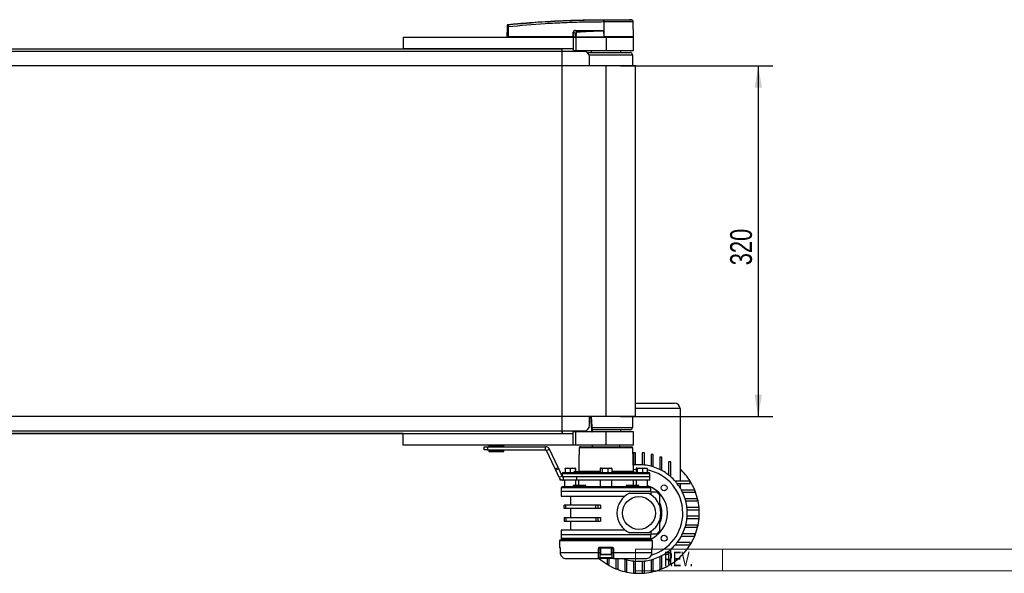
# Model space of a CAD drawing. Header units: millimetres. Extents: x 0 to 420, y 0 to 297.
# Tile 3 of 13: x 130 to 266, y 66 to 142. Entities that reach past the tile are written whole.
import ezdxf
from ezdxf.enums import TextEntityAlignment as Align

# ---------------------------------------------------------------- set-up
doc = ezdxf.new("R2010")
doc.units = ezdxf.units.MM
doc.layers.add('CARTIGLIO', color=140, linetype='Continuous')
doc.layers.add('QUOTE', color=174, linetype='Continuous')
doc.styles.add('SLDTEXTSTYLE0', font='TXT', dxfattribs={"width": 0.638298})
doc.styles.add('SLDTEXTSTYLE3', font='TXT', dxfattribs={"width": 0.75})
doc.dimstyles.new('SLDDIMSTYLE0', dxfattribs={"dimtxt": 3, "dimasz": 3, "dimexe": 0, "dimexo": 0.0625, "dimgap": 0.75, "dimtad": 1, "dimlfac": 6.621921, "dimrnd": 1e-09, "dimzin": 12, "dimdsep": 46, "dimtxsty": 'SLDTEXTSTYLE3', "dimsah": 1, "dimcen": 0.09, "dimadec": 0, "dimazin": 3, "dimtfac": 1, "dimtdec": 3, "dimtofl": 0, "dimtmove": 0, "dimatfit": 3, "dimfxl": 0, "dimfrac": 2, "dimtolj": 1, "dimtzin": 12, "dimarcsym": 0})

# ---------------------------------------------------------------- blocks, each defined once
blk = doc.blocks.new('SW_NOTE_0_27')
at = {"layer": 'CARTIGLIO', "color": 0, "insert": (2.34, 2.58), "char_height": 2, "attachment_point": 2, "style": 'SLDTEXTSTYLE0'}
blk.add_mtext('REV.', dxfattribs=at)
blk = doc.blocks.new('Cartiglio ALUSIC')
at = {"color": 161, "linetype": 'Continuous', "lineweight": 18}
for p, q in [((113.97, 151), (113.97, 154)), ((113.97, 154), (313.62, 154)), ((125.97, 154), (125.97, 151)), ((113.97, 151), (313.62, 151))]:
    blk.add_line(p, q, dxfattribs=at)
at = {"layer": 'CARTIGLIO', "color": 140}
blk.add_blockref('SW_NOTE_0_27', (117.57, 151.04), dxfattribs=at)
at = {"layer": 'CARTIGLIO', "color": 140, "style": 'SLDTEXTSTYLE0', "width": 0.638298}
for tag, height, p in [('AUTOATTR1', 3.5, (223.45, 133.7)), ('AUTOATTR2', 3.5, (221.93, 127.42)), ('AUTOATTR11', 3.5, (222.86, 121.41)), ('AUTOATTR8', 4, (219.24, 110)), ('AUTOATTR9', 4, (218.12, 100.42)), ('AUTOATTR0', 4, (249.03, 100.31))]:
    blk.add_attdef(tag, text='', height=height, dxfattribs=at).set_placement(p, align=Align.TOP_CENTER)
at = {"layer": 'CARTIGLIO', "color": 140}
for tag in ['AUTOATTR13', 'AUTOATTR12', 'AUTOATTR10', 'AUTOATTR7', 'AUTOATTR6', 'AUTOATTR5', 'AUTOATTR4', 'AUTOATTR3']:
    blk.add_attdef(tag, (0, 0), '', height=4, dxfattribs=at)
blk = doc.blocks.new('_D_2')
at = {"layer": 'QUOTE'}
for p, q in [((213.13, 135.74), (234.08, 135.74)), ((232.08, 135.74), (232.08, 87.42)), ((213.13, 87.42), (234.08, 87.42))]:
    blk.add_line(p, q, dxfattribs=at)
for points in [[(232.08, 135.74), (231.58, 132.74), (232.58, 132.74)], [(232.08, 87.42), (232.58, 90.42), (231.58, 90.42)]]:
    blk.add_solid(points, dxfattribs=at)
at = {"layer": 'QUOTE', "insert": (228.21, 108.26), "char_height": 3, "attachment_point": 1, "rotation": 90, "style": 'SLDTEXTSTYLE3'}
blk.add_mtext('320', dxfattribs=at)

msp = doc.modelspace()

# ---------------------------------------------------------------- linework, layer by layer
at = {"color": 7, "linetype": 'Continuous', "lineweight": 25}
for p, q in [((197.5368, 139.745), (197.5486, 141.0972)), ((197.6592, 141.0972), (197.6474, 139.745)), ((197.6589, 141.4172), (197.6588, 141.4171)), ((210.8117, 141.7673), (210.7872, 141.7673)), ((210.8117, 141.7673), (210.8102, 139.745)), ((210.8119, 142.0857), (210.8121, 142.0857)), ((214.6143, 142.0649), (214.3517, 142.0857)), ((214.902, 139.745), (214.8844, 141.7672)), ((183.1898, 139.6695), (183.1898, 138.0838)), ((183.1898, 139.6695), (206.5969, 139.6695)), ((197.5368, 139.745), (197.6474, 139.745)), ((197.6103, 139.745), (197.6116, 139.6695)), ((206.605, 139.745), (197.6474, 139.745)), ((197.653, 139.745), (197.6531, 139.6695)), ((206.5969, 139.6695), (206.5969, 138.0838)), ((206.5969, 139.6695), (206.9745, 139.6695)), ((206.605, 139.745), (206.6074, 140.3546)), ((206.6332, 139.745), (206.605, 139.745)), ((206.6109, 139.745), (206.611, 139.6695)), ((206.6356, 140.3546), (206.6332, 139.745)), ((206.6332, 139.745), (206.9699, 139.745)), ((206.9542, 140.189), (206.6356, 140.3546)), ((206.6854, 139.745), (206.6863, 139.6695)), ((206.937, 140.5627), (207.2025, 140.4247)), ((210.4809, 140.5627), (206.937, 140.5627)), ((206.9389, 140.6017), (210.4828, 140.6017)), ((206.9745, 139.6695), (206.9745, 137.8573)), ((206.9745, 139.6695), (211.1274, 139.6695)), ((206.9814, 139.745), (210.8095, 139.745)), ((207.0051, 139.745), (207.0057, 139.6695)), ((210.8022, 140.5836), (210.8022, 140.5752)), ((210.8022, 140.5752), (210.8095, 139.745)), ((210.8102, 139.745), (210.8095, 139.745)), ((214.902, 139.745), (210.8102, 139.745)), ((210.8133, 139.745), (210.8133, 139.6695)), ((211.1274, 139.6695), (211.1274, 137.8573)), ((211.1274, 139.6695), (214.9027, 139.6695)), ((214.8272, 139.6695), (214.8285, 139.745)), ((214.9027, 137.8573), (214.9027, 139.6695)), ((208.1071, 137.7063), (63.134, 137.7063)), ((88.0513, 138.0838), (183.1898, 138.0838)), ((206.5969, 138.0838), (183.1898, 138.0838)), ((205.0868, 137.7063), (205.0868, 138.0838)), ((206.5969, 138.0838), (206.5969, 137.8573)), ((206.5969, 137.8573), (206.9745, 137.8573)), ((206.9745, 137.8573), (211.1274, 137.8573)), ((208.5601, 137.5553), (214.4497, 137.5553)), ((208.7991, 137.2533), (214.8272, 137.2533)), ((208.8621, 135.7431), (208.8621, 136.9512)), ((209.0887, 137.8573), (209.0887, 137.5553)), ((211.1274, 137.8573), (214.9027, 137.8573)), ((213.166, 137.5553), (213.166, 137.8573)), ((214.8361, 135.7431), (214.8272, 137.2533)), ((211.1274, 135.7431), (60.1138, 135.7431)), ((211.1274, 87.4188), (211.1274, 135.7431)), ((215.2047, 135.7431), (211.1274, 135.7431)), ((215.2047, 87.4188), (215.2047, 135.7431)), ((215.2047, 89.2604), (220.5657, 89.2604)), ((221.3208, 88.5053), (215.2047, 88.5053)), ((221.3208, 88.5053), (221.3208, 78.5082)), ((211.1274, 87.4188), (60.1138, 87.4188)), ((208.8621, 86.2107), (208.8621, 87.4188)), ((209.2547, 85.3852), (209.1245, 87.425)), ((215.2047, 87.4188), (211.1274, 87.4188)), ((214.8272, 85.9087), (214.8361, 87.4188)), ((63.134, 85.4556), (208.1071, 85.4556)), ((205.0868, 85.4556), (205.0868, 85.0781)), ((206.4797, 85.4254), (205.0868, 85.4254)), ((206.4766, 85.4418), (206.4771, 85.4556)), ((206.5521, 85.3814), (206.5534, 85.4556)), ((206.6289, 85.4556), (206.6276, 85.3814)), ((206.6276, 85.3814), (206.6276, 85.3046)), ((206.6276, 85.3814), (209.1764, 85.3814)), ((209.1764, 85.3814), (209.1764, 85.3046)), ((209.2106, 85.9087), (214.8272, 85.9087)), ((214.4497, 85.6066), (209.2364, 85.6066)), ((213.166, 85.3046), (213.166, 85.6066)), ((183.1898, 85.0781), (88.0513, 85.0781)), ((183.1898, 83.4924), (183.1898, 85.0781)), ((183.1898, 85.0781), (206.5969, 85.0781)), ((206.553, 85.3685), (206.5536, 85.365)), ((206.5969, 85.0781), (206.5969, 85.3046)), ((206.9745, 85.3046), (206.5969, 85.3046)), ((206.5969, 83.4924), (206.5969, 85.0781)), ((206.9745, 83.4924), (206.9745, 85.3046)), ((211.1274, 85.3046), (206.9745, 85.3046)), ((211.1274, 83.4924), (211.1274, 85.3046)), ((214.9027, 85.3046), (211.1274, 85.3046)), ((214.9027, 83.4924), (214.9027, 85.3046)), ((206.5969, 83.4924), (183.1898, 83.4924)), ((189.0007, 83.4924), (189.0007, 83.4887)), ((190.2072, 83.4887), (190.2072, 83.4924)), ((194.3705, 82.8129), (194.3705, 83.2659)), ((194.3705, 83.2659), (194.8235, 83.2659)), ((194.8235, 82.8129), (194.3705, 82.8129)), ((194.8235, 83.2659), (194.8235, 82.8129)), ((194.8235, 83.2659), (202.8199, 83.2659)), ((194.8235, 82.8129), (202.8199, 82.8129)), ((194.9996, 83.4638), (194.9913, 83.3052)), ((194.9913, 83.3052), (197.0719, 83.3052)), ((194.9913, 82.7735), (194.9996, 82.615)), ((197.0719, 82.7735), (194.9913, 82.7735)), ((195.0163, 83.4638), (194.9996, 83.4638)), ((197.0636, 83.4638), (195.0163, 83.4638)), ((195.0378, 83.2735), (195.0214, 83.2735)), ((195.0214, 82.8053), (197.0418, 82.8053)), ((197.0418, 83.2735), (195.0378, 83.2735)), ((195.1104, 83.2735), (195.1104, 83.2659)), ((195.1104, 82.8129), (195.1104, 82.8053)), ((196.9528, 83.2659), (196.9528, 83.2735)), ((196.9528, 82.8053), (196.9528, 82.8129)), ((197.0719, 83.3052), (197.0636, 83.4638)), ((197.0636, 82.615), (197.0719, 82.7735)), ((202.8199, 82.8129), (202.8199, 83.2659)), ((202.9568, 82.7257), (203.3674, 82.9171)), ((204.123, 80.2247), (202.9568, 82.7257)), ((204.5336, 80.4161), (203.3674, 82.9171)), ((206.9745, 83.4924), (206.5969, 83.4924)), ((211.1274, 83.4924), (206.9745, 83.4924)), ((207.45, 83.0871), (207.4494, 83.0873)), ((214.8333, 83.0871), (207.45, 83.0871)), ((207.6317, 83.2652), (214.6521, 83.2652)), ((209.2397, 83.4924), (209.2397, 83.2652)), ((214.9027, 83.4924), (211.1274, 83.4924)), ((213.015, 83.2652), (213.015, 83.4924)), ((214.889, 79.8944), (214.8333, 83.0871)), ((194.9996, 82.615), (197.0636, 82.615)), ((195.046, 82.5864), (195.0298, 82.5864)), ((197.0335, 82.5864), (195.046, 82.5864)), ((207.4048, 82.1339), (207.3657, 79.8944)), ((207.4074, 82.1339), (207.4048, 82.1339)), ((207.437, 82.4306), (207.4364, 82.4308)), ((215.2047, 82.4002), (214.9027, 82.4002)), ((214.9027, 82.4002), (214.9027, 80.7304)), ((215.2047, 80.758), (215.2047, 82.4002)), ((216.4128, 82.4002), (216.1108, 82.4002)), ((216.1108, 82.4002), (216.1108, 80.758)), ((216.4128, 80.7304), (216.4128, 82.4002)), ((217.6209, 82.1993), (217.3189, 82.1993)), ((217.3189, 82.1993), (217.3189, 80.5625)), ((217.6209, 80.4768), (217.6209, 82.1993)), ((218.527, 81.8053), (218.527, 80.122)), ((218.829, 81.8053), (218.527, 81.8053)), ((218.829, 79.9678), (218.829, 81.8053)), ((204.123, 80.2247), (204.5336, 80.4161)), ((204.2093, 80.0398), (204.123, 80.2247)), ((204.6199, 80.2312), (204.2093, 80.0398)), ((204.6904, 79.008), (204.2093, 80.0398)), ((204.5336, 80.4161), (204.6199, 80.2312)), ((205.101, 79.1995), (204.6199, 80.2312)), ((205.8352, 80.3204), (205.4995, 80.2812)), ((205.4995, 80.2812), (205.4995, 79.7164)), ((205.5237, 80.3204), (205.8352, 80.3204)), ((206.171, 80.2812), (205.8352, 80.3204)), ((205.8352, 80.3204), (206.5309, 80.3204)), ((206.5309, 80.3204), (206.171, 80.2812)), ((206.171, 80.2812), (206.171, 79.7164)), ((206.8909, 80.2812), (206.5309, 80.3204)), ((206.5309, 80.3204), (206.9151, 80.3204)), ((206.8909, 80.2812), (206.8909, 79.7919)), ((206.9177, 80.32), (206.9164, 80.3204)), ((206.9394, 80.2812), (206.9394, 79.7919)), ((210.3392, 80.2812), (210.3392, 79.7164)), ((210.4304, 80.3204), (210.3931, 80.3068)), ((210.4304, 80.3204), (210.4658, 80.3204)), ((210.4658, 80.3204), (210.9864, 80.3204)), ((210.9864, 80.3204), (210.5923, 80.2812)), ((210.5923, 80.2812), (210.5923, 79.7164)), ((211.3805, 80.2812), (210.9864, 80.3204)), ((210.9864, 80.3204), (211.648, 80.3204)), ((211.648, 80.3204), (211.3805, 80.2812)), ((211.3805, 80.2812), (211.3805, 79.7164)), ((211.9155, 80.2812), (211.648, 80.3204)), ((211.648, 80.3204), (211.8243, 80.3204)), ((211.8616, 80.3068), (211.8243, 80.3204)), ((211.9155, 80.2812), (211.9155, 79.7164)), ((214.8745, 80.7271), (214.9027, 80.7304)), ((215.2829, 80.2812), (215.2829, 79.7164)), ((215.3473, 80.3204), (215.7879, 80.3204)), ((215.7879, 80.3204), (215.4117, 80.2812)), ((215.4117, 80.2812), (215.4117, 79.7164)), ((216.1641, 80.2812), (215.7879, 80.3204)), ((215.7879, 80.3204), (216.4759, 80.3204)), ((216.4759, 80.3204), (216.1641, 80.2812)), ((216.1641, 80.2812), (216.1641, 79.7164)), ((216.7877, 80.2812), (216.4759, 80.3204)), ((216.4759, 80.3204), (216.7323, 80.3204)), ((216.7414, 80.3171), (216.7323, 80.3204)), ((216.7877, 80.2812), (216.7877, 79.7164)), ((219.7351, 81.1862), (219.7351, 79.3754)), ((220.0372, 81.1862), (219.7351, 81.1862)), ((220.0372, 79.126), (220.0372, 81.1862)), ((205.101, 79.1995), (204.6904, 79.008)), ((204.8095, 78.6593), (204.8095, 78.8429)), ((204.9605, 78.6593), (204.8095, 78.6593)), ((204.9605, 78.7324), (204.9605, 78.6593)), ((205.2378, 78.6593), (204.9605, 78.6593)), ((205.0942, 79.5383), (205.0888, 79.2256)), ((217.1605, 79.5383), (205.0942, 79.5383)), ((205.2378, 79.1123), (205.2155, 79.1123)), ((205.2378, 79.1123), (205.2378, 78.6593)), ((207.0464, 79.1123), (205.2378, 79.1123)), ((207.0464, 78.6593), (205.2378, 78.6593)), ((205.2754, 79.7164), (216.9793, 79.7164)), ((205.4266, 78.6593), (205.4266, 77.7532)), ((206.7044, 79.7919), (206.7031, 79.7164)), ((206.7179, 79.7919), (206.7044, 79.7919)), ((206.7179, 79.7919), (206.717, 79.7164)), ((206.8566, 79.7919), (206.7179, 79.7919)), ((206.8566, 79.7919), (206.8556, 79.7164)), ((206.9072, 79.7919), (206.8566, 79.7919)), ((206.9072, 79.7919), (206.9077, 79.7164)), ((207.2695, 79.7919), (206.9072, 79.7919)), ((206.9669, 77.9042), (206.9669, 78.6593)), ((217.1679, 79.1123), (207.0429, 79.1123)), ((207.0464, 79.1123), (207.0464, 78.6593)), ((217.1679, 79.1123), (207.0464, 79.1123)), ((217.1679, 78.6593), (207.0464, 78.6593)), ((207.2842, 79.7919), (207.2829, 79.7164)), ((207.2959, 79.7919), (207.2949, 79.7164)), ((207.3613, 78.6593), (207.3613, 77.9042)), ((207.3657, 79.8944), (210.3392, 79.8944)), ((207.4071, 79.7919), (207.4057, 79.7164)), ((207.4206, 79.7919), (207.4071, 79.7919)), ((207.4206, 79.7919), (207.4197, 79.7164)), ((207.4677, 79.7919), (207.4206, 79.7919)), ((207.4677, 79.7919), (207.4667, 79.7164)), ((207.543, 79.7919), (207.4677, 79.7919)), ((207.543, 79.7919), (207.5442, 79.7164)), ((207.6481, 79.7919), (207.543, 79.7919)), ((207.6481, 79.7919), (207.6493, 79.7164)), ((207.6517, 79.7919), (207.6481, 79.7919)), ((207.6531, 79.7164), (207.6517, 79.7919)), ((208.3668, 79.7164), (208.3655, 79.7919)), ((210.3345, 78.6593), (210.3345, 77.7532)), ((211.9155, 79.8944), (214.889, 79.8944)), ((211.9202, 77.7532), (211.9202, 78.6593)), ((214.8934, 77.9042), (214.8934, 78.6593)), ((215.2878, 78.6593), (215.2878, 77.9042)), ((216.8281, 77.7532), (216.8281, 78.6593)), ((217.1679, 79.1123), (217.1605, 79.5383)), ((217.1679, 78.6593), (217.1679, 79.1123)), ((204.9735, 77.6022), (204.9735, 77.0736)), ((217.2812, 77.6022), (204.9735, 77.6022)), ((206.6284, 77.9042), (206.6284, 77.7532)), ((208.3651, 77.9042), (206.6284, 77.9042)), ((208.3651, 77.7532), (208.3651, 77.9042)), ((213.8896, 77.9042), (213.8896, 77.7532)), ((215.6263, 77.9042), (213.8896, 77.9042)), ((215.6263, 77.7532), (215.6263, 77.9042)), ((217.2812, 77.0736), (217.2812, 77.6022)), ((222.7151, 78.5082), (220.6549, 78.5082)), ((220.9043, 78.2062), (222.7151, 78.2062)), ((221.3208, 78.2062), (221.3208, 77.6046)), ((223.3342, 77.3001), (221.4967, 77.3001)), ((222.7151, 78.2062), (222.7151, 78.5082)), ((223.3342, 76.9981), (223.3342, 77.3001)), ((204.9358, 77.0736), (204.9358, 76.4696)), ((217.3189, 77.0736), (204.9358, 77.0736)), ((204.9358, 76.4696), (213.7491, 76.4696)), ((206.2194, 76.4696), (206.2194, 75.2313)), ((214.3413, 76.8471), (216.9743, 76.8471)), ((217.3189, 76.6513), (217.3189, 77.0736)), ((221.6509, 76.9981), (223.3342, 76.9981)), ((223.7282, 76.092), (222.0057, 76.092)), ((223.7282, 75.79), (223.7282, 76.092)), ((205.3888, 74.748), (205.3888, 75.2313)), ((205.6127, 75.2313), (205.3888, 75.2313)), ((205.6127, 74.748), (205.3888, 74.748)), ((205.6127, 74.748), (205.6127, 75.2313)), ((209.711, 75.2313), (205.6127, 75.2313)), ((209.711, 74.748), (205.6127, 74.748)), ((206.2194, 74.748), (206.2194, 73.5097)), ((209.711, 74.748), (209.711, 75.2313)), ((209.9833, 75.2313), (209.711, 75.2313)), ((209.9833, 74.748), (209.711, 74.748)), ((209.9833, 75.2313), (209.9833, 74.748)), ((210.3848, 75.2313), (209.9833, 75.2313)), ((210.3848, 74.748), (209.9833, 74.748)), ((210.3848, 75.2313), (210.3848, 74.748)), ((222.0914, 75.79), (223.7282, 75.79)), ((223.9291, 74.8839), (222.2593, 74.8839)), ((222.2869, 74.5819), (223.9291, 74.5819)), ((223.9291, 74.5819), (223.9291, 74.8839)), ((205.3888, 73.5097), (205.3888, 73.0265)), ((205.3888, 73.5097), (205.6127, 73.5097)), ((205.6127, 73.5097), (205.6127, 73.0265)), ((205.6127, 73.5097), (209.711, 73.5097)), ((209.711, 73.5097), (209.711, 73.0265)), ((209.711, 73.5097), (209.9833, 73.5097)), ((209.9833, 73.5097), (209.9833, 73.0265)), ((209.9833, 73.5097), (210.3848, 73.5097)), ((210.3848, 73.5097), (210.3848, 73.0265)), ((222.2593, 73.3738), (223.9291, 73.3738)), ((223.9291, 73.6758), (222.2869, 73.6758)), ((223.9291, 73.3738), (223.9291, 73.6758)), ((205.3888, 73.0265), (205.6127, 73.0265)), ((205.6127, 73.0265), (209.711, 73.0265)), ((206.2194, 73.0265), (206.2194, 71.7881)), ((209.711, 73.0265), (209.9833, 73.0265)), ((209.9833, 73.0265), (210.3848, 73.0265)), ((222.0057, 72.1657), (223.7282, 72.1657)), ((223.7282, 72.4677), (222.0914, 72.4677)), ((223.7282, 72.1657), (223.7282, 72.4677)), ((204.9358, 71.7881), (204.9358, 71.1841)), ((213.7491, 71.7881), (204.9358, 71.7881)), ((204.9358, 71.1841), (211.1274, 71.1841)), ((204.9735, 71.1841), (204.9735, 70.6555)), ((204.9735, 70.6555), (217.2812, 70.6555)), ((205.4266, 70.5045), (205.4266, 70.429)), ((206.6284, 70.5045), (206.6284, 70.429)), ((208.3651, 70.429), (208.3651, 70.5045)), ((210.3345, 70.5045), (210.3345, 70.429)), ((211.1274, 71.1841), (217.3189, 71.1841)), ((211.9202, 70.429), (211.9202, 70.5045)), ((213.8896, 70.5045), (213.8896, 70.429)), ((216.9743, 71.4106), (214.3413, 71.4106)), ((215.6263, 70.429), (215.6263, 70.5045)), ((216.8281, 70.429), (216.8281, 70.5045)), ((217.2812, 70.6555), (217.2812, 71.1841)), ((217.3189, 71.1841), (217.3189, 71.6064)), ((221.4967, 70.9576), (223.3342, 70.9576)), ((223.3342, 71.2596), (221.6509, 71.2596)), ((223.3342, 70.9576), (223.3342, 71.2596)), ((204.7099, 70.3535), (204.7179, 69.4461)), ((204.7099, 70.3535), (217.5448, 70.3535)), ((204.7179, 69.4461), (204.7664, 69.4461)), ((204.7848, 70.429), (204.7848, 70.3535)), ((204.7848, 70.429), (217.4699, 70.429)), ((204.7995, 69.2231), (204.8014, 69.2235)), ((204.8007, 69.2228), (204.807, 68.685)), ((210.2828, 69.2222), (210.2734, 68.6838)), ((210.3723, 69.2222), (210.2828, 69.2222)), ((210.3397, 69.4461), (211.915, 69.4461)), ((211.8964, 69.2964), (210.3583, 69.2964)), ((210.3723, 69.2964), (210.3723, 68.4809)), ((211.8824, 68.4809), (211.8824, 69.2964)), ((211.9719, 69.2222), (211.8824, 69.2222)), ((211.9813, 68.6838), (211.9719, 69.2222)), ((217.4477, 68.6844), (217.454, 69.2228)), ((217.4533, 69.2235), (217.4552, 69.2231)), ((217.4699, 70.3535), (217.4699, 70.429)), ((217.4883, 69.4461), (217.5369, 69.4461)), ((217.5369, 69.4461), (217.5448, 70.3535)), ((220.0372, 67.0715), (220.0372, 69.1317)), ((220.6549, 69.7495), (222.7151, 69.7495)), ((222.7151, 70.0515), (220.9043, 70.0515)), ((222.7151, 69.7495), (222.7151, 70.0515)), ((204.807, 68.6847), (204.807, 68.6844)), ((204.8078, 68.6851), (210.0981, 68.6851)), ((205.6486, 67.8618), (210.1106, 67.8618)), ((212.1441, 67.8618), (210.1106, 67.8618)), ((210.2616, 68.0102), (211.9931, 68.0102)), ((210.3723, 68.4809), (211.8674, 68.4809)), ((211.7918, 68.3903), (210.4629, 68.3903)), ((211.2784, 67.8618), (211.2784, 67.0715)), ((211.5804, 67.0715), (211.5804, 67.8618)), ((211.8674, 68.4809), (211.8824, 68.4809)), ((212.1441, 67.8618), (216.6061, 67.8618)), ((212.1566, 68.6851), (217.4469, 68.6851)), ((212.4865, 67.8618), (212.4865, 66.4524)), ((212.7885, 66.4524), (212.7885, 67.8618)), ((213.6946, 67.7809), (213.6946, 66.0585)), ((217.6209, 66.0585), (217.6209, 67.7809)), ((218.527, 68.1357), (218.527, 66.4524)), ((218.829, 66.4524), (218.829, 68.2899)), ((219.1335, 68.4658), (219.7351, 68.4658)), ((219.7351, 68.8824), (219.7351, 67.0715)), ((211.2784, 67.0715), (211.5804, 67.0715)), ((212.4865, 66.4524), (212.7885, 66.4524)), ((213.9966, 66.0585), (213.9966, 67.6953)), ((214.9027, 67.5273), (214.9027, 65.8575)), ((215.2047, 65.8575), (215.2047, 67.4997)), ((216.1108, 67.4997), (216.1108, 65.8575)), ((216.4128, 65.8575), (216.4128, 67.5273)), ((217.3189, 67.6953), (217.3189, 66.0585)), ((218.527, 66.4524), (218.829, 66.4524)), ((219.7351, 67.0715), (220.0372, 67.0715)), ((213.6946, 66.0585), (213.9966, 66.0585)), ((214.9027, 65.8575), (215.2047, 65.8575)), ((216.1108, 65.8575), (216.4128, 65.8575)), ((217.3189, 66.0585), (217.6209, 66.0585))]:
    msp.add_line(p, q, dxfattribs=at)
at = {"color": 7, "linetype": 'Continuous'}
for p, q in [((66.1543, 138.0838), (205.0868, 138.0838)), ((205.0868, 85.0781), (205.0868, 138.0838)), ((66.1543, 85.0781), (205.0868, 85.0781))]:
    msp.add_line(p, q, dxfattribs=at)
at = {"color": 7, "linetype": 'Continuous', "lineweight": 25, "flags": 128}
for points in [[(210.4809, 140.5627), (210.6608, 140.5697), (210.8022, 140.5752)], [(207.4494, 83.0873), (207.4403, 82.6278), (207.4364, 82.4308)], [(207.45, 83.0871), (207.447, 82.9362), (207.437, 82.4306)], [(214.8851, 80.1198), (214.9513, 80.1279), (215.2829, 80.1578)], [(204.8007, 69.2228), (204.7998, 69.223), (204.7995, 69.2231)], [(204.8014, 69.2235), (204.805, 68.9216), (204.8078, 68.6851)], [(210.0981, 68.6851), (210.1035, 68.9871), (210.1078, 69.2235)], [(212.147, 69.2235), (212.1524, 68.9216), (212.1566, 68.6851)], [(217.4469, 68.6851), (217.4505, 68.9871), (217.4533, 69.2235)], [(217.4552, 69.2231), (217.4549, 69.223), (217.454, 69.2228)], [(204.807, 68.6844), (204.806, 68.6845), (204.8078, 68.6851)], [(217.4469, 68.6851), (217.4487, 68.6845), (217.4477, 68.6844)]]:
    msp.add_lwpolyline(points, dxfattribs=at)
at = {"color": 7, "linetype": 'Continuous', "lineweight": 25}
for centre, radius in [((219.1282, 77.5993), 0.4153), ((215.6578, 74.1289), 2.2652), ((219.1282, 70.6584), 0.4153)]:
    msp.add_circle(centre, radius, dxfattribs=at)
for centre, radius, start, end in [((197.6039, 137.7539), 3.3437, 89.051899, 90.948101), ((197.6706, 141.2742), 0.1204, 96.104195, 179.384141), ((211.9216, 141.8311), 1.1362, 168.120168, 183.219012), ((216.9363, 141.3666), 6.1662, 173.303191, 173.496611), ((211.9462, 141.8304), 1.1363, 168.081743, 183.180073), ((214.5824, 141.7646), 0.302, 0.500011, 83.923128), ((206.6215, 144.2009), 3.8463, 269.78976, 270.21024), ((206.626, 140.5976), 0.3129, 353.585658, 0.74759), ((102.899, 135.3836), 104.4252, 2.731259, 2.766996), ((210.1699, 140.5976), 0.3129, 353.585658, 0.74759), ((208.1071, 136.9512), 0.7551, 0, 90), ((214.4497, 137.2533), 0.302, 360, 90), ((220.5657, 88.5053), 0.7551, 0, 90), ((206.4836, 85.3731), 0.0691, 6.924501, 95.747368), ((206.4797, 85.3499), 0.0755, 11.536959, 90), ((206.5899, 84.2996), 1.0825, 88.001617, 91.998383), ((206.6276, 85.3801), 0.0755, 179, 270), ((208.1071, 86.2107), 0.7551, 270, 0), ((209.1764, 85.3801), 0.0755, 270, 3.721687), ((209.2594, 84.4305), 0.9545, 90.458341, 94.987292), ((214.4497, 85.9087), 0.302, 270, 0), ((195.0214, 83.3037), 0.0302, 177, 270), ((195.0214, 82.7751), 0.0302, 90, 183), ((195.0298, 83.4622), 0.0302, 90, 177), ((197.0335, 83.4622), 0.0302, 3, 90), ((197.0418, 83.3037), 0.0302, 270, 3), ((197.0418, 82.7751), 0.0302, 357, 90), ((202.8199, 82.6619), 0.6041, 25, 90), ((202.8199, 82.6619), 0.151, 25, 90), ((214.6521, 83.084), 0.1812, 1, 90), ((195.0298, 82.6166), 0.0302, 183, 270), ((197.0335, 82.6166), 0.0302, 270, 357), ((207.4829, 82.1326), 0.0755, 153.897556, 179.00172), ((215.6578, 74.1289), 6.6446, 93.909564, 96.524979), ((215.6578, 74.1289), 6.6446, 86.090436, 93.909564), ((215.6578, 74.1289), 6.6446, 83.475021, 86.090436), ((215.6578, 74.1289), 6.6446, 75.522488, 83.475021), ((215.6578, 74.1289), 6.0405, 0, 79.218646), ((215.6578, 74.1289), 6.6446, 72.815204, 75.522488), ((215.6578, 74.1289), 6.6446, 64.416998, 72.815204), ((215.6578, 74.1289), 6.6446, 61.492569, 64.416998), ((215.6578, 74.1289), 6.6446, 52.147097, 61.492569), ((215.6578, 74.1289), 8.3057, 31.821369, 47.014114), ((205.2754, 79.5351), 0.1812, 90, 179), ((207.1845, 79.8976), 0.1812, 324.314665, 359), ((215.0702, 79.8976), 0.1812, 181, 270), ((216.9793, 79.5351), 0.1812, 1, 90), ((215.6578, 74.1289), 6.6446, 48.769423, 52.147097), ((215.6578, 74.1289), 6.6446, 41.230577, 48.769423), ((205.1246, 77.6022), 0.151, 90, 180), ((215.6578, 74.1289), 3.9264, 0, 72.657865), ((217.1301, 77.6022), 0.151, 0, 90), ((215.6578, 74.1289), 6.6446, 37.852903, 41.230577), ((215.6578, 74.1289), 6.6446, 28.507431, 37.852903), ((215.6578, 74.1289), 6.6446, 25.583002, 28.507431), ((215.6578, 74.1289), 8.3057, 22.446351, 31.821369), ((215.6578, 74.1289), 8.3057, 13.672018, 22.446351), ((215.6578, 74.1289), 3.0203, 115.841933, 244.158067), ((215.6578, 74.1289), 3.0203, 295.841933, 64.158067), ((215.6578, 74.1289), 3.7753, 40.535802, 49.464198), ((215.6578, 74.1289), 6.6446, 17.184796, 25.583002), ((215.6578, 74.1289), 6.6446, 14.477512, 17.184796), ((215.6578, 74.1289), 8.3057, 5.215909, 13.672018), ((215.6578, 74.1289), 3.1713, 334.791235, 25.208765), ((215.6578, 74.1289), 6.6446, 6.524979, 14.477512), ((215.6578, 74.1289), 6.6446, 3.909564, 6.524979), ((215.6578, 74.1289), 6.6446, 356.090436, 3.909564), ((215.6578, 74.1289), 8.3057, 354.784091, 5.215909), ((215.6578, 74.1289), 3.9264, 289.557214, 0), ((215.6578, 74.1289), 6.0405, 286.403256, 0), ((215.6578, 74.1289), 6.6446, 345.522488, 353.475021), ((215.6578, 74.1289), 6.6446, 353.475021, 356.090436), ((215.6578, 74.1289), 8.3057, 346.327982, 354.784091), ((215.6578, 74.1289), 6.6446, 334.416998, 342.815204), ((215.6578, 74.1289), 6.6446, 342.815204, 345.522488), ((215.6578, 74.1289), 8.3057, 337.553649, 346.327982), ((205.1246, 70.6555), 0.151, 180, 270), ((217.1301, 70.6555), 0.151, 270, 0), ((215.6578, 74.1289), 3.7753, 310.535802, 319.464198), ((215.6578, 74.1289), 6.6446, 322.147097, 331.492569), ((215.6578, 74.1289), 6.6446, 331.492569, 334.416998), ((215.6578, 74.1289), 8.3057, 328.178631, 337.553649), ((204.8689, 69.4474), 0.151, 180.5, 239.656256), ((204.9183, 69.4474), 0.1519, 180.484851, 206.637265), ((210.2249, 73.1587), 3.9369, 268.294895, 270.84236), ((210.6573, 69.4095), 0.3197, 173.421252, 200.711868), ((211.5974, 69.4095), 0.3197, 339.288132, 6.578748), ((212.0298, 73.1587), 3.9369, 269.15764, 271.705105), ((217.3858, 69.4474), 0.151, 300.228465, 359.5), ((217.3364, 69.4474), 0.1519, 333.454845, 359.515089), ((215.6578, 74.1289), 6.6446, 307.852903, 311.230577), ((215.6578, 74.1289), 6.6446, 311.230577, 318.769423), ((215.6578, 74.1289), 8.3057, 301.821369, 328.178631), ((215.6578, 74.1289), 6.6446, 318.769423, 322.147097), ((210.2153, 72.6166), 3.9332, 268.292536, 270.845926), ((210.1106, 68.0128), 0.151, 270, 359), ((215.6578, 74.1289), 8.3057, 228.985668, 238.178631), ((210.4629, 68.4809), 0.0906, 180, 270), ((211.7918, 68.4809), 0.0906, 270, 0), ((212.0394, 72.6166), 3.9332, 269.154074, 271.707464), ((212.1441, 68.0128), 0.151, 181, 270), ((215.6578, 74.1289), 6.6446, 250.592957, 252.815204), ((215.6578, 74.1289), 6.6446, 252.815204, 255.522488), ((215.6578, 74.1289), 6.6446, 284.477512, 287.184796), ((215.6578, 74.1289), 6.6446, 287.184796, 295.583002), ((215.6578, 74.1289), 6.6446, 295.583002, 298.507431), ((215.6578, 74.1289), 6.6446, 298.507431, 307.852903), ((215.6578, 74.1289), 8.3057, 238.178631, 247.553649), ((215.6578, 74.1289), 8.3057, 247.553649, 256.327982), ((215.6578, 74.1289), 6.6446, 255.522488, 263.475021), ((215.6578, 74.1289), 6.6446, 263.475021, 266.090436), ((215.6578, 74.1289), 6.6446, 266.090436, 273.909564), ((215.6578, 74.1289), 6.6446, 273.909564, 276.524979), ((215.6578, 74.1289), 6.6446, 276.524979, 284.477512), ((215.6578, 74.1289), 8.3057, 283.672018, 292.446351), ((215.6578, 74.1289), 8.3057, 292.446351, 301.821369), ((215.6578, 74.1289), 8.3057, 256.327982, 264.784091), ((215.6578, 74.1289), 8.3057, 264.784091, 275.215909), ((215.6578, 74.1289), 8.3057, 275.215909, 283.672018)]:
    msp.add_arc(centre, radius, start, end, dxfattribs=at)
for centre, major_axis, ratio, start_param, end_param in [((207.1432, 140.2007), (0.5135, -0.2526), 0.60672542, 2.25200573, 3.42889257), ((207.1394, 140.2011), (0.4858, -0.2404), 0.5569608, 2.25321842, 3.43010526), ((207.3276, 140.1032), (0.346, -0.1841), 0.77058227, 2.30113884, 3.47802567), ((207.3276, 140.1039), (0.302, -0.1596), 0.66301777, 2.29905058, 3.47593741)]:
    msp.add_ellipse(centre, major_axis=major_axis, ratio=ratio, start_param=start_param, end_param=end_param, dxfattribs=at)
for points, knots in [([(197.5486, 141.0972), (197.5487, 141.1044), (197.5489, 141.1317), (197.5493, 141.1782), (197.5497, 141.2276), (197.55, 141.2637), (197.5501, 141.2716), (197.5501, 141.2755)], [0, 0, 0, 0, 0.082107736, 0.311654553, 0.54070711, 0.770369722, 1, 1, 1, 1]), ([(197.5501, 141.2755), (197.5502, 141.2842), (197.5503, 141.296), (197.5503, 141.2976), (197.5503, 141.298)], [0, 0, 0, 0, 0.73657409, 1, 1, 1, 1]), ([(197.5503, 141.298), (197.5505, 141.3022), (197.5512, 141.3202), (197.5606, 141.3511), (197.5848, 141.3846), (197.6187, 141.409), (197.6454, 141.4144), (197.6588, 141.4171)], [0, 0, 0, 0, 0.07160669, 0.30681144, 0.53787451, 0.76893725, 1, 1, 1, 1]), ([(197.6578, 141.394), (197.6569, 141.3873), (197.6552, 141.374), (197.6545, 141.3138), (197.6554, 141.2317), (197.6573, 141.1546), (197.6588, 141.1091), (197.6592, 141.0972)], [0, 0, 0, 0, 0.22968814, 0.45959689, 0.68877935, 0.91808895, 1, 1, 1, 1]), ([(197.6578, 141.394), (199.3583, 141.5492), (201.9502, 141.7857), (205.4427, 141.9597), (208.1267, 142.0519), (209.9132, 142.0518), (210.8097, 142.065), (210.8097, 142.065)], [0, 0, 0, 0, 0.38876695, 0.59252789, 0.79628932, 0.99999932, 1, 1, 1, 1]), ([(197.6588, 141.4171), (197.6587, 141.4167), (197.6584, 141.4151), (197.658, 141.4029), (197.6578, 141.394)], [0, 0, 0, 0, 0.26388418, 1, 1, 1, 1]), ([(197.6589, 141.4172), (197.7096, 141.4223), (198.0227, 141.4541), (199.3963, 141.5882), (202.2186, 141.8187), (206.2905, 142.0403), (209.3042, 142.0706), (210.8119, 142.0857)], [0, 0, 0, 0, 0.01170126, 0.07220884, 0.31419353, 0.65688711, 1, 1, 1, 1]), ([(210.7872, 141.7673), (209.8947, 141.7618), (208.1096, 141.7506), (205.4328, 141.6633), (201.946, 141.488), (199.3579, 141.2521), (197.6592, 141.0972)], [0, 0, 0, 0, 0.20362021, 0.40724063, 0.61094774, 1, 1, 1, 1]), ([(210.8097, 142.065), (210.8097, 142.065), (210.818, 142.065), (210.8262, 142.065), (210.8344, 142.065)], [0, 0, 0, 0, 0.00036549, 1, 1, 1, 1]), ([(214.8844, 141.7672), (214.8744, 141.7673), (214.854, 141.7673), (214.6902, 141.7674), (214.431, 141.7672), (214.0788, 141.7673), (213.6398, 141.7674), (213.1335, 141.7671), (212.5655, 141.7674), (211.9804, 141.7673), (211.3879, 141.7672), (211.0053, 141.7673), (210.8117, 141.7673)], [0, 0, 0, 0, 0.10046502, 0.20384345, 0.30430944, 0.40768894, 0.50815524, 0.61153497, 0.71200234, 0.81538328, 0.9066108, 1, 1, 1, 1]), ([(210.8121, 142.0857), (211.0363, 142.0857), (211.4854, 142.0857), (212.1469, 142.0857), (212.7619, 142.0857), (213.3086, 142.0857), (213.759, 142.0857), (214.095, 142.0857), (214.3121, 142.0857), (214.3385, 142.0857), (214.3517, 142.0857)], [0, 0, 0, 0, 0.12488045, 0.25013958, 0.37464939, 0.49981249, 0.62476421, 0.74955772, 0.87492377, 1, 1, 1, 1]), ([(210.8344, 142.065), (211.012, 142.065), (211.367, 142.0649), (211.9144, 142.065), (212.4592, 142.065), (212.9848, 142.0649), (213.4566, 142.065), (213.8634, 142.065), (214.1916, 142.0649), (214.4325, 142.0651), (214.5851, 142.0649), (214.6046, 142.0649), (214.6143, 142.0649)], [0, 0, 0, 0, 0.09230362, 0.18460708, 0.28653845, 0.3884688, 0.49039805, 0.59232883, 0.69424704, 0.79616636, 0.8980845, 1, 1, 1, 1]), ([(206.9542, 140.189), (206.963, 140.189), (206.9788, 140.1891), (206.9988, 140.189), (207.0076, 140.189)], [0, 0, 0, 0, 0.56, 1, 1, 1, 1]), ([(206.9699, 139.745), (206.965, 139.8278), (206.9564, 139.9755), (206.9548, 140.1238), (206.9542, 140.189)], [0, 0, 0, 0, 0.56058603, 1, 1, 1, 1]), ([(206.9699, 139.745), (206.9709, 139.745), (206.9734, 139.745), (206.9775, 139.745), (206.9804, 139.745), (206.9814, 139.745)], [0, 0, 0, 0, 0.31939567, 0.748191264, 1, 1, 1, 1]), ([(207.0076, 140.189), (207.0052, 140.106), (207.0011, 139.9578), (206.9875, 139.8101), (206.9814, 139.745)], [0, 0, 0, 0, 0.55939227, 1, 1, 1, 1]), ([(207.2025, 140.4247), (207.8143, 140.4523), (208.9071, 140.5017), (210, 140.5441), (210.4809, 140.5627)], [0, 0, 0, 0, 0.55997408, 1, 1, 1, 1]), ([(210.8022, 140.5752), (210.1311, 140.5304), (208.9327, 140.4503), (207.7333, 140.3873), (207.2056, 140.3596)], [0, 0, 0, 0, 0.56002694, 1, 1, 1, 1]), ([(210.4828, 140.6017), (210.5137, 140.6014), (210.6051, 140.6005), (210.7126, 140.6009), (210.7871, 140.5865), (210.8022, 140.5836)], [0, 0, 0, 0, 0.28926734, 0.85682964, 1, 1, 1, 1]), ([(209.1764, 85.3814), (209.1492, 85.8023), (209.1055, 86.4813), (209.0642, 87.1605), (209.0485, 87.4188)], [0, 0, 0, 0, 0.619780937, 1, 1, 1, 1]), ([(206.4797, 85.4254), (206.4792, 85.4262), (206.4782, 85.4276), (206.4772, 85.4371), (206.4766, 85.4418)], [0, 0, 0, 0, 0.50006029, 1, 1, 1, 1]), ([(207.6317, 83.2652), (207.6111, 83.2631), (207.57, 83.2591), (207.5152, 83.2274), (207.4741, 83.1808), (207.4533, 83.1309), (207.4509, 83.0988), (207.45, 83.0871)], [0, 0, 0, 0, 0.21895842, 0.43811809, 0.65703778, 0.87477757, 1, 1, 1, 1]), ([(207.437, 82.4306), (207.4359, 82.3968), (207.4337, 82.329), (207.4259, 82.2397), (207.4173, 82.1727), (207.4107, 82.1385), (207.4083, 82.1352), (207.4074, 82.1339)], [0, 0, 0, 0, 0.21403312, 0.42898771, 0.64649007, 0.86612484, 1, 1, 1, 1]), ([(207.4364, 82.4308), (207.4364, 82.4293), (207.4361, 82.393), (207.4323, 82.3208), (207.4243, 82.2301), (207.4174, 82.1799), (207.4132, 82.1598), (207.4133, 82.1603), (207.4133, 82.1604)], [0, 0, 0, 0, 0.01154489, 0.27651375, 0.54757079, 0.82177656, 0.95331415, 1, 1, 1, 1]), ([(205.4995, 80.2812), (205.4999, 80.2824), (205.5079, 80.3064), (205.516, 80.3136), (205.5237, 80.3204)], [0, 0, 0, 0, 0.0529743, 1, 1, 1, 1]), ([(206.9151, 80.3204), (206.9074, 80.3136), (206.8993, 80.3064), (206.8913, 80.2824), (206.8909, 80.2812)], [0, 0, 0, 0, 0.9470257, 1, 1, 1, 1]), ([(206.9394, 80.2812), (206.9377, 80.286), (206.9297, 80.3094), (206.9216, 80.3156), (206.9151, 80.3204)], [0, 0, 0, 0, 0.20618569, 1, 1, 1, 1]), ([(210.4658, 80.3204), (210.432, 80.3156), (210.3896, 80.3094), (210.3478, 80.286), (210.3392, 80.2812)], [0, 0, 0, 0, 0.79381431, 1, 1, 1, 1]), ([(210.5923, 80.2812), (210.5901, 80.2824), (210.5484, 80.3064), (210.506, 80.3136), (210.4658, 80.3204)], [0, 0, 0, 0, 0.0529743, 1, 1, 1, 1]), ([(211.8602, 80.2993), (211.8765, 80.2964), (211.8951, 80.2931), (211.9133, 80.2825), (211.9155, 80.2812)], [0, 0, 0, 0, 0.87901096, 1, 1, 1, 1]), ([(215.3473, 80.3204), (215.3301, 80.3156), (215.3085, 80.3094), (215.2873, 80.286), (215.2829, 80.2812)], [0, 0, 0, 0, 0.79381431, 1, 1, 1, 1]), ([(215.4117, 80.2812), (215.4106, 80.2824), (215.3894, 80.3064), (215.3678, 80.3136), (215.3473, 80.3204)], [0, 0, 0, 0, 0.052974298, 1, 1, 1, 1]), ([(216.7413, 80.31), (216.7557, 80.3051), (216.7713, 80.2998), (216.7866, 80.2824), (216.7877, 80.2812)], [0, 0, 0, 0, 0.92651593, 1, 1, 1, 1]), ([(207.3798, 79.7919), (207.3619, 79.7919), (207.3311, 79.7919), (207.3063, 79.7919), (207.2959, 79.7919)], [0, 0, 0, 0, 0.581799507, 1, 1, 1, 1]), ([(208.3601, 79.7919), (208.3619, 79.7919), (208.3706, 79.7919), (208.3341, 79.7919), (208.2496, 79.7919), (208.1144, 79.7919), (207.9578, 79.7919), (207.8079, 79.7919), (207.7237, 79.7919), (207.6916, 79.7919)], [0, 0, 0, 0, 0.044281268, 0.216788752, 0.390402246, 0.539363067, 0.711830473, 0.889816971, 1, 1, 1, 1]), ([(206.8827, 77.7532), (206.7046, 77.7532), (206.348, 77.7532), (205.9148, 77.7532), (205.5651, 77.7532), (205.3137, 77.7532), (205.1542, 77.7532), (205.1344, 77.7532), (205.1246, 77.7532)], [0, 0, 0, 0, 0.16661842, 0.33340123, 0.49999998, 0.66661412, 0.83340089, 1, 1, 1, 1]), ([(215.372, 77.7532), (215.1798, 77.7532), (214.7953, 77.7532), (214.1365, 77.7532), (213.4313, 77.7532), (212.6854, 77.7532), (211.9131, 77.7532), (211.1273, 77.7532), (210.3415, 77.7532), (209.5693, 77.7532), (208.8234, 77.7532), (208.1182, 77.7532), (207.4593, 77.7532), (207.0749, 77.7532), (206.8827, 77.7532)], [0, 0, 0, 0, 0.08330903, 0.16670044, 0.25, 0.33330725, 0.41670064, 0.50000002, 0.58330727, 0.66670065, 0.75000003, 0.83330728, 0.91669474, 1, 1, 1, 1]), ([(217.1301, 77.7532), (217.1203, 77.7532), (217.1005, 77.7532), (216.941, 77.7532), (216.6896, 77.7532), (216.3399, 77.7532), (215.9066, 77.7532), (215.5501, 77.7532), (215.372, 77.7532)], [0, 0, 0, 0, 0.1666145, 0.33340129, 0.50000005, 0.66661455, 0.83338947, 1, 1, 1, 1]), ([(218.1114, 76.9981), (217.8572, 76.9981), (217.6002, 76.9981), (217.3219, 76.9981), (217.3189, 76.9981)], [0, 0, 0, 0, 0.989171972, 1, 1, 1, 1]), ([(218.527, 75.4796), (218.527, 75.6691), (218.527, 76.0497), (218.527, 76.4044), (218.527, 76.5825)], [0, 0, 0, 0, 0.49788857, 1, 1, 1, 1]), ([(218.527, 71.6752), (218.527, 71.852), (218.527, 72.2067), (218.527, 72.5872), (218.527, 72.7781)], [0, 0, 0, 0, 0.49838846, 1, 1, 1, 1]), ([(205.1246, 70.5045), (205.1308, 70.5045), (205.1431, 70.5045), (205.242, 70.5045), (205.3966, 70.5045), (205.63, 70.5045), (205.9567, 70.5045), (206.3806, 70.5045), (206.7176, 70.5045), (206.8827, 70.5045)], [0, 0, 0, 0, 0.13174335, 0.26278596, 0.39244922, 0.52009696, 0.6857693, 0.84597725, 1, 1, 1, 1]), ([(206.8827, 70.5045), (207.0599, 70.5045), (207.4214, 70.5045), (208.0482, 70.5045), (208.6831, 70.5045), (209.3064, 70.5045), (209.8973, 70.5045), (210.5074, 70.5045), (211.1274, 70.5045), (211.7473, 70.5045), (212.3574, 70.5045), (212.9483, 70.5045), (213.5717, 70.5045), (214.2065, 70.5045), (214.8333, 70.5045), (215.1948, 70.5045), (215.372, 70.5045)], [0, 0, 0, 0, 0.0770186, 0.15712279, 0.23995153, 0.3037754, 0.36860702, 0.43412833, 0.5, 0.56587168, 0.63139298, 0.69622461, 0.76004848, 0.84288465, 0.92298862, 1, 1, 1, 1]), ([(215.372, 70.5045), (215.5371, 70.5045), (215.8741, 70.5045), (216.2981, 70.5045), (216.6248, 70.5045), (216.8582, 70.5045), (217.0127, 70.5045), (217.1116, 70.5045), (217.124, 70.5045), (217.1301, 70.5045)], [0, 0, 0, 0, 0.15403719, 0.31424557, 0.47990305, 0.60755079, 0.73721404, 0.86825665, 1, 1, 1, 1]), ([(217.3189, 71.2596), (217.5004, 71.2596), (217.7712, 71.2596), (218.027, 71.2596), (218.1114, 71.2596)], [0, 0, 0, 0, 0.67004943, 1, 1, 1, 1]), ([(204.7664, 69.4461), (204.7698, 69.4436), (204.7765, 69.4385), (204.7869, 69.399), (204.7955, 69.3408), (204.8003, 69.2783), (204.8011, 69.2381), (204.8014, 69.2235)], [0, 0, 0, 0, 0.22191221, 0.44275024, 0.6617521, 0.8773894, 1, 1, 1, 1]), ([(204.7848, 69.3815), (204.7849, 69.3812), (204.7852, 69.3805), (204.7878, 69.3693), (204.7918, 69.3442), (204.7959, 69.3102), (204.7971, 69.2826), (204.7976, 69.2723)], [0, 0, 0, 0, 0.10169302, 0.27100647, 0.51535631, 0.81957296, 1, 1, 1, 1]), ([(204.7976, 69.2723), (204.7983, 69.2625), (204.7994, 69.2466), (204.7992, 69.2295), (204.7992, 69.2231)], [0, 0, 0, 0, 0.62158321, 1, 1, 1, 1]), ([(210.1078, 69.2235), (210.1107, 69.2488), (210.1167, 69.2994), (210.1574, 69.3662), (210.2165, 69.4164), (210.281, 69.4425), (210.3233, 69.4451), (210.3397, 69.4461)], [0, 0, 0, 0, 0.21190404, 0.42486415, 0.64104474, 0.86118213, 1, 1, 1, 1]), ([(210.3583, 69.2964), (210.3529, 69.2961), (210.3391, 69.2952), (210.3182, 69.2865), (210.2991, 69.2699), (210.2858, 69.2477), (210.2838, 69.2307), (210.2828, 69.2222)], [0, 0, 0, 0, 0.14001619, 0.36327889, 0.58147636, 0.79302006, 1, 1, 1, 1]), ([(211.9719, 69.2222), (211.9716, 69.2271), (211.9705, 69.2406), (211.9618, 69.2615), (211.9447, 69.2808), (211.9221, 69.2939), (211.905, 69.2956), (211.8964, 69.2964)], [0, 0, 0, 0, 0.119476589, 0.332020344, 0.55185939, 0.775764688, 1, 1, 1, 1]), ([(211.915, 69.4461), (211.9413, 69.4436), (211.9937, 69.4385), (212.0635, 69.399), (212.1161, 69.3408), (212.1427, 69.2783), (212.1458, 69.2381), (212.147, 69.2235)], [0, 0, 0, 0, 0.22191221, 0.44275024, 0.6617521, 0.8773894, 1, 1, 1, 1]), ([(217.4533, 69.2235), (217.454, 69.2488), (217.4554, 69.2994), (217.4624, 69.3662), (217.4717, 69.4164), (217.4808, 69.4425), (217.4862, 69.4451), (217.4883, 69.4461)], [0, 0, 0, 0, 0.21190404, 0.42486415, 0.64104474, 0.86118213, 1, 1, 1, 1]), ([(217.4553, 69.2231), (217.4553, 69.2261), (217.4552, 69.2404), (217.4561, 69.254), (217.4568, 69.2648)], [0, 0, 0, 0, 0.20589298, 1, 1, 1, 1]), ([(217.4568, 69.2648), (217.4572, 69.2754), (217.4584, 69.3058), (217.4629, 69.3444), (217.4672, 69.3715), (217.47, 69.382), (217.4697, 69.381), (217.4696, 69.3808)], [0, 0, 0, 0, 0.17693847, 0.50463871, 0.77079622, 0.94793229, 1, 1, 1, 1]), ([(204.8078, 68.6851), (204.8179, 68.5926), (204.8382, 68.4077), (204.9828, 68.1621), (205.1942, 67.9759), (205.4295, 67.8762), (205.5859, 67.8659), (205.6486, 67.8618)], [0, 0, 0, 0, 0.21287359, 0.42546251, 0.63920635, 0.85549824, 1, 1, 1, 1]), ([(210.1106, 67.8618), (210.1077, 67.8712), (210.1018, 67.89), (210.0966, 68.0371), (210.0946, 68.2528), (210.0955, 68.4832), (210.0974, 68.631), (210.0981, 68.6851)], [0, 0, 0, 0, 0.21982892, 0.43999401, 0.65884934, 0.87496666, 1, 1, 1, 1]), ([(210.2734, 68.6838), (210.2726, 68.6395), (210.2705, 68.5185), (210.2672, 68.33), (210.2641, 68.1535), (210.262, 68.0332), (210.2617, 68.0179), (210.2616, 68.0102)], [0, 0, 0, 0, 0.1247127, 0.34042654, 0.55918865, 0.77962349, 1, 1, 1, 1]), ([(211.9931, 68.0102), (211.993, 68.0135), (211.9929, 68.022), (211.9915, 68.1035), (211.9888, 68.2557), (211.9853, 68.4567), (211.9827, 68.6081), (211.9813, 68.6838)], [0, 0, 0, 0, 0.14488136, 0.36155244, 0.57533965, 0.78764269, 1, 1, 1, 1]), ([(212.1566, 68.6851), (212.1577, 68.5926), (212.1599, 68.4077), (212.1597, 68.1621), (212.1565, 67.9759), (212.1509, 67.8762), (212.146, 67.8659), (212.1441, 67.8618)], [0, 0, 0, 0, 0.21287359, 0.42546251, 0.63920635, 0.85549824, 1, 1, 1, 1]), ([(216.6061, 67.8618), (216.7017, 67.8712), (216.8931, 67.89), (217.1476, 68.0371), (217.3376, 68.2528), (217.4327, 68.4832), (217.4431, 68.631), (217.4469, 68.6851)], [0, 0, 0, 0, 0.21982892, 0.43999401, 0.65884934, 0.87496666, 1, 1, 1, 1])]:
    msp.add_open_spline(points, degree=3, knots=knots, dxfattribs=at)
for points in [[(204.6904, 79.008), (204.7188, 78.9582), (204.7756, 78.8586), (204.9094, 78.7478), (205.0664, 78.6733), (205.1807, 78.6639), (205.2378, 78.6593)], [(205.101, 79.1995), (205.1081, 79.187), (205.1223, 79.1621), (205.1557, 79.1344), (205.195, 79.1158), (205.2235, 79.1135), (205.2378, 79.1123)]]:
    msp.add_open_spline(points, degree=3, dxfattribs=at)

# ---------------------------------------------------------------- block references
at = {"layer": 'CARTIGLIO'}
msp.add_blockref('Cartiglio ALUSIC', (101.2063, -84.828), dxfattribs=at)

# ---------------------------------------------------------------- dimensions: what is measured, and where the dimension line sits
at = {"layer": 'QUOTE'}
dim = msp.add_linear_dim(base=(229.6979, 87.4188), p1=(211.1274, 135.7431), p2=(211.1274, 87.4188), angle=90, dimstyle='SLDDIMSTYLE0', dxfattribs=at)
dim.commit()
dim.dimension.update_dxf_attribs({"geometry": '_D_2', "text_midpoint": (229.6979, 111.581), "dimtype": 160})

doc.saveas('drawing.dxf')
